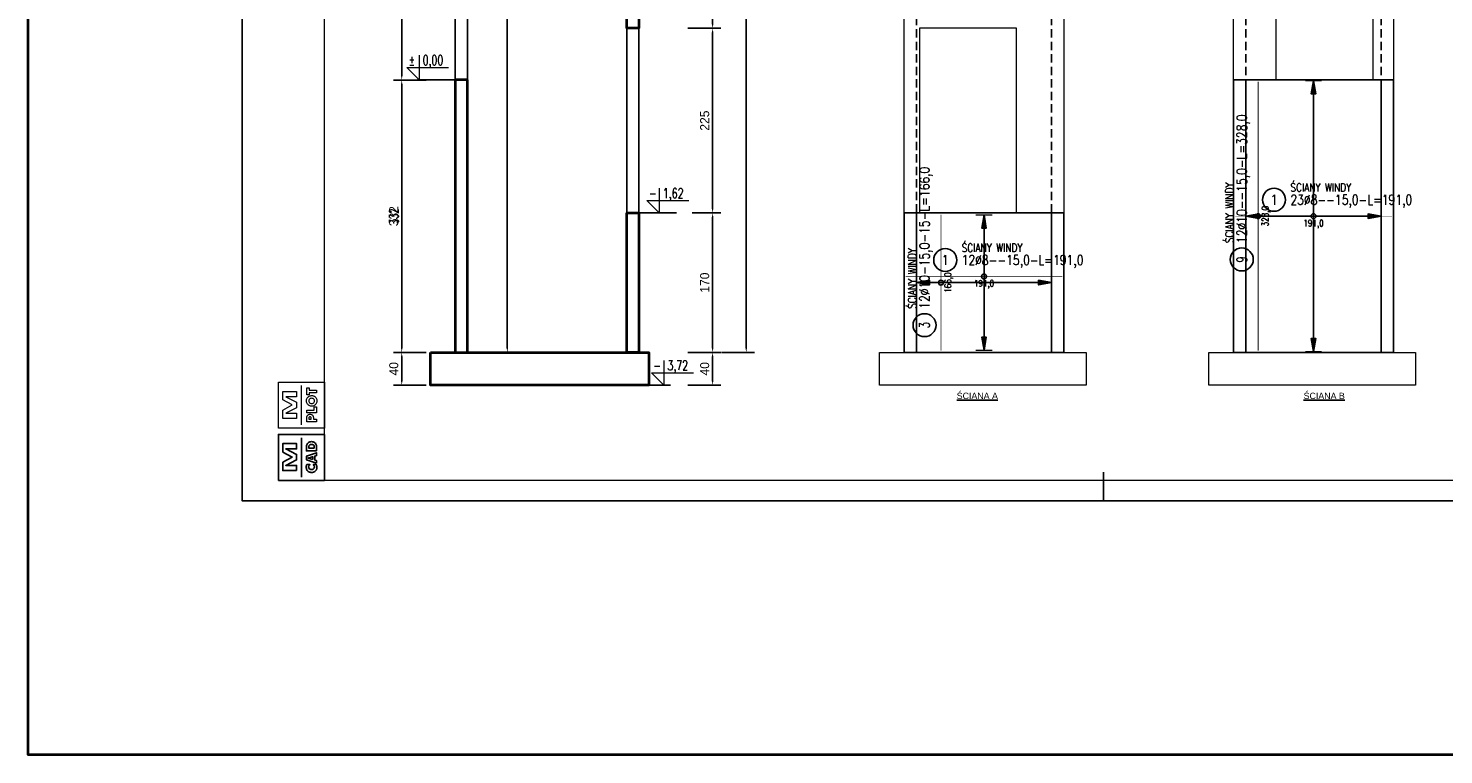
# Model space of a CAD drawing. Header units: millimetres. Extents: x 49320 to 60117, y -4209 to 20568.
# Tile 156 of 252: x 55169 to 56895, y -2087 to -1202. Entities that reach past the tile are written whole.
import ezdxf
from ezdxf.enums import TextEntityAlignment as Align

# ---------------------------------------------------------------- set-up
doc = ezdxf.new("R2010")
doc.units = ezdxf.units.MM
doc.linetypes.add('DASHED', pattern=[19.05, 12.7, -6.35])
for name, color, linetype in [('_mt_widok', 253, 'Continuous'), ('_mt_wymiary konstr', 3, 'Continuous'), ('e-cad_cienkie', 1, 'Continuous'), ('e-cad_opisy', 7, 'Continuous'), ('e-cad_prety_kodowane', 3, 'Continuous'), ('e-cad_prety_widok', 3, 'Continuous'), ('e-cad_wymiary', 1, 'Continuous'), ('M_Ramki markery', 1, 'Continuous'), ('M_Ramki znaczniki', 6, 'Continuous'), ('RAMKA', 3, 'Continuous')]:
    doc.layers.add(name, color=color, linetype=linetype)
for name, color, linetype, lineweight in [('_mt_ściana konstrukcyjna', 6, 'Continuous', 40), ('_mt_żelbet', 5, 'Continuous', 40), ('M_Ramki do druku', 7, 'Continuous', 25), ('M_Ramki rysunków', 2, 'Continuous', 25), ('UA-opisy', 7, 'Continuous', 9)]:
    doc.layers.add(name, color=color, linetype=linetype, lineweight=lineweight)
doc.layers.add('e-cad_rzutnie', color=61, linetype='Continuous', plot=False)
doc.styles.add('50', font='romans.shx', dxfattribs={"width": 0.65, "height": 11})
doc.styles.add('A-WY_KOTY', font='romans.shx', dxfattribs={"width": 0.8})
doc.styles.add('ARIAL_CE', font='txt', dxfattribs={"height": 12})
doc.styles.add('e-cad_1', font='simplex.shx', dxfattribs={"width": 0.8})
doc.styles.add('MCAD_TS', font='GENISO.SHX', dxfattribs={"width": 0.8})
doc.styles.add('RomanS', font='romans.shx')
doc.dimstyles.new('k 50', dxfattribs={"dimtxt": 11, "dimasz": 5, "dimexe": 10, "dimexo": 20, "dimgap": 4, "dimtad": 1, "dimdec": 1, "dimrnd": 0.5, "dimzin": 9, "dimdsep": 46, "dimtxsty": 'Standard', "dimcen": 12.534, "dimclrd": 256, "dimclre": 256, "dimclrt": 7, "dimadec": 0, "dimazin": 0, "dimtfac": 1, "dimtdec": 1, "dimtmove": 2, "dimatfit": 3, "dimfxl": 30, "dimfxlon": 1, "dimtolj": 1, "dimtzin": 0, "dimarcsym": 0})

# ---------------------------------------------------------------- blocks, each defined once
blk = doc.blocks.new('*D1384')
at = {"layer": '_mt_wymiary konstr', "lineweight": -2, "ltscale": 0.16}
for p, q in [((55973.2, -1596.7), (56013.2, -1596.7)), ((56003.2, -1631.7), (56003.2, -1601.7)), ((55973.2, -1636.7), (56013.2, -1636.7))]:
    blk.add_line(p, q, dxfattribs=at)
at = {"layer": '_mt_wymiary konstr'}
for points in [[(56004.1, -1601.7), (56002.4, -1601.7), (56003.2, -1596.7)], [(56002.4, -1631.7), (56004.1, -1631.7), (56003.2, -1636.7)]]:
    blk.add_solid(points, dxfattribs=at)
at = {"layer": 'Defpoints', "color": 0}
for p in [(55952.5, -1596.7), (56003.2, -1596.7), (55952.5, -1636.7)]:
    blk.add_point(p, dxfattribs=at)
at = {"layer": '_mt_wymiary konstr', "color": 7, "insert": (55993.6, -1616.7), "char_height": 11, "attachment_point": 5, "rotation": 90}
blk.add_mtext('\\A1;40', dxfattribs=at)
blk = doc.blocks.new('*D1385')
at = {"layer": '_mt_wymiary konstr', "lineweight": -2, "ltscale": 0.16}
for p, q in [((55978.1, -1426.7), (56013.2, -1426.7)), ((56003.2, -1591.7), (56003.2, -1431.7)), ((55973.2, -1596.7), (56013.2, -1596.7))]:
    blk.add_line(p, q, dxfattribs=at)
at = {"layer": '_mt_wymiary konstr'}
for points in [[(56004.1, -1431.7), (56002.4, -1431.7), (56003.2, -1426.7)], [(56002.4, -1591.7), (56004.1, -1591.7), (56003.2, -1596.7)]]:
    blk.add_solid(points, dxfattribs=at)
at = {"layer": 'Defpoints', "color": 0}
for p in [(55958.1, -1426.7), (56003.2, -1426.7), (55925.5, -1596.7)]:
    blk.add_point(p, dxfattribs=at)
at = {"layer": '_mt_wymiary konstr', "color": 7, "insert": (55993.6, -1511.7), "char_height": 11, "attachment_point": 5, "rotation": 90}
blk.add_mtext('\\A1;170', dxfattribs=at)
blk = doc.blocks.new('*D1386')
at = {"layer": '_mt_wymiary konstr', "lineweight": -2, "ltscale": 0.16}
for p, q in [((55654.1, -1596.7), (55614.1, -1596.7)), ((55624.1, -1631.7), (55624.1, -1601.7)), ((55654.1, -1636.7), (55614.1, -1636.7))]:
    blk.add_line(p, q, dxfattribs=at)
at = {"layer": '_mt_wymiary konstr'}
for points in [[(55625, -1601.7), (55623.3, -1601.7), (55624.1, -1596.7)], [(55623.3, -1631.7), (55625, -1631.7), (55624.1, -1636.7)]]:
    blk.add_solid(points, dxfattribs=at)
at = {"layer": 'Defpoints', "color": 0}
for p in [(55624.1, -1596.7), (55674.1, -1596.7), (55674.1, -1636.7)]:
    blk.add_point(p, dxfattribs=at)
at = {"layer": '_mt_wymiary konstr', "color": 7, "insert": (55614.5, -1616.7), "char_height": 11, "attachment_point": 5, "rotation": 90}
blk.add_mtext('\\A1;40', dxfattribs=at)
blk = doc.blocks.new('*D1389')
at = {"layer": '_mt_wymiary konstr', "lineweight": -2, "ltscale": 0.16}
for p, q in [((55750.4, -277.7), (55742.9, -277.7)), ((55752.9, -282.7), (55752.9, -1591.7)), ((55722.9, -1596.7), (55762.9, -1596.7))]:
    blk.add_line(p, q, dxfattribs=at)
at = {"layer": '_mt_wymiary konstr'}
for points in [[(55753.7, -282.7), (55752.1, -282.7), (55752.9, -277.7)], [(55752.1, -1591.7), (55753.7, -1591.7), (55752.9, -1596.7)]]:
    blk.add_solid(points, dxfattribs=at)
at = {"layer": 'Defpoints', "color": 0}
for p in [(55770.4, -277.7), (55667.6, -1596.7), (55752.9, -1596.7)]:
    blk.add_point(p, dxfattribs=at)
at = {"layer": '_mt_wymiary konstr', "color": 7, "insert": (55743.3, -937.2), "char_height": 11, "attachment_point": 5, "rotation": 90}
blk.add_mtext('\\A1;1319', dxfattribs=at)
blk = doc.blocks.new('mcadram')
at = {"color": 0, "linetype": 'ByBlock'}
for points in [[(-11.21, 0), (-11.21, 11.21), (0, 11.21), (0, 0)], [(-6.78, 2.37), (-10.13, 2.37), (-10.13, 4.43), (-7.84, 5.67), (-10.13, 6.89), (-10.13, 8.96), (-6.78, 8.96), (-6.78, 7.68), (-9.42, 7.68), (-6.78, 6.32), (-6.78, 5), (-9.42, 3.65), (-6.78, 3.65)], [(-1.88, 7.19), (-4.38, 7.19), (-4.38, 7.71), (-4.37, 8.06), (-4.35, 8.34), (-4.32, 8.53), (-4.28, 8.69), (-4.22, 8.83), (-4.14, 8.96), (-4.02, 9.1), (-3.88, 9.22), (-3.72, 9.32), (-3.54, 9.39), (-3.34, 9.43), (-3.13, 9.44), (-2.91, 9.43), (-2.72, 9.39), (-2.54, 9.32), (-2.38, 9.22), (-2.23, 9.1), (-2.11, 8.96), (-2.04, 8.83), (-1.98, 8.7), (-1.93, 8.55), (-1.9, 8.36), (-1.89, 8.12), (-1.88, 7.83), (-1.88, 7.71)], [(-2.44, 7.87), (-2.44, 7.98), (-2.46, 8.22), (-2.51, 8.42), (-2.6, 8.57), (-2.74, 8.67), (-2.91, 8.73), (-3.13, 8.75), (-3.34, 8.73), (-3.52, 8.67), (-3.65, 8.56), (-3.74, 8.42), (-3.8, 8.22), (-3.82, 7.98), (-3.82, 7.86)], [(-4.28, 3.85), (-3.53, 3.85), (-3.63, 3.75), (-3.7, 3.66), (-3.76, 3.57), (-3.8, 3.47), (-3.83, 3.37), (-3.83, 3.27), (-3.81, 3.09), (-3.75, 2.93), (-3.63, 2.8), (-3.49, 2.7), (-3.31, 2.64), (-3.11, 2.62), (-2.92, 2.64), (-2.76, 2.7), (-2.61, 2.8), (-2.5, 2.94), (-2.44, 3.09), (-2.42, 3.27), (-2.42, 3.38), (-2.45, 3.47), (-2.49, 3.57), (-2.55, 3.66), (-2.62, 3.76), (-2.72, 3.85), (-1.97, 3.85), (-1.92, 3.74), (-1.89, 3.63), (-1.85, 3.53), (-1.83, 3.42), (-1.82, 3.31), (-1.82, 3.2), (-1.82, 3.07), (-1.84, 2.94), (-1.86, 2.82), (-1.9, 2.71), (-1.95, 2.61), (-2.01, 2.51), (-2.15, 2.33), (-2.3, 2.19), (-2.48, 2.08), (-2.68, 2), (-2.89, 1.95), (-3.12, 1.93), (-3.31, 1.94), (-3.48, 1.97), (-3.65, 2.03), (-3.8, 2.1), (-3.94, 2.19), (-4.07, 2.31), (-4.18, 2.43), (-4.27, 2.56), (-4.34, 2.71), (-4.39, 2.86), (-4.42, 3.03), (-4.43, 3.2), (-4.43, 3.31), (-4.42, 3.42), (-4.4, 3.53), (-4.37, 3.63), (-4.33, 3.74)], [(-1.88, 4.16), (-4.38, 5.02), (-4.38, 5.87), (-1.88, 6.73), (-1.88, 6.06), (-2.33, 5.93), (-2.33, 4.96), (-1.88, 4.83)], [(-2.81, 5.11), (-2.81, 5.79), (-3.64, 5.53), (-3.67, 5.52), (-3.71, 5.51), (-3.76, 5.5), (-3.82, 5.49), (-3.89, 5.47), (-3.97, 5.45), (-3.91, 5.43), (-3.85, 5.42), (-3.8, 5.4), (-3.74, 5.39), (-3.69, 5.38), (-3.64, 5.36)]]:
    blk.add_lwpolyline(points, close=True, dxfattribs=at)
blk.add_lwpolyline([(-5.6, 0.82), (-5.6, 10.39)], dxfattribs=at)
blk = doc.blocks.new('mplotram')
at = {"color": 0, "linetype": 'ByBlock', "lineweight": -2}
for points in [[(-11.21, 0), (-11.21, 11.21), (0, 11.21), (0, 0)], [(-6.78, 2.37), (-10.13, 2.37), (-10.13, 4.43), (-7.84, 5.67), (-10.13, 6.89), (-10.13, 8.96), (-6.78, 8.96), (-6.78, 7.68), (-9.42, 7.68), (-6.78, 6.32), (-6.78, 5), (-9.42, 3.65), (-6.78, 3.65)], [(-3.08, 7.96), (-2.91, 7.95), (-2.75, 7.92), (-2.59, 7.87), (-2.45, 7.79), (-2.31, 7.7), (-2.19, 7.59), (-2.08, 7.46), (-1.99, 7.32), (-1.91, 7.17), (-1.86, 7.01), (-1.83, 6.84), (-1.82, 6.67), (-1.83, 6.5), (-1.86, 6.34), (-1.91, 6.18), (-1.99, 6.02), (-2.08, 5.89), (-2.19, 5.76), (-2.31, 5.65), (-2.45, 5.55), (-2.6, 5.48), (-2.75, 5.42), (-2.91, 5.39), (-3.08, 5.38), (-3.25, 5.39), (-3.41, 5.42), (-3.57, 5.48), (-3.72, 5.55), (-3.85, 5.65), (-3.98, 5.76), (-4.09, 5.89), (-4.18, 6.02), (-4.25, 6.18), (-4.31, 6.34), (-4.34, 6.5), (-4.35, 6.67), (-4.34, 6.84), (-4.31, 7.01), (-4.25, 7.17), (-4.18, 7.32), (-4.09, 7.46), (-3.98, 7.59), (-3.85, 7.7), (-3.72, 7.79), (-3.57, 7.87), (-3.41, 7.92), (-3.25, 7.95)], [(-1.88, 8.66), (-3.72, 8.66), (-3.72, 8.12), (-4.29, 8.12), (-4.29, 9.86), (-3.72, 9.86), (-3.72, 9.32), (-1.88, 9.32)], [(-2.37, 6.67), (-2.4, 6.84), (-2.46, 7), (-2.57, 7.12), (-2.72, 7.22), (-2.89, 7.28), (-3.08, 7.3), (-3.27, 7.28), (-3.44, 7.22), (-3.59, 7.12), (-3.7, 6.99), (-3.77, 6.84), (-3.79, 6.67), (-3.77, 6.5), (-3.7, 6.35), (-3.59, 6.22), (-3.44, 6.12), (-3.27, 6.06), (-3.08, 6.04), (-2.89, 6.06), (-2.72, 6.12), (-2.57, 6.22), (-2.46, 6.35), (-2.39, 6.5)], [(-1.88, 3.74), (-4.29, 3.74), (-4.29, 4.4), (-2.44, 4.4), (-2.44, 5.22), (-1.88, 5.22)], [(-1.88, 2.22), (-1.88, 1.6), (-4.29, 1.6), (-4.29, 2.29), (-4.29, 2.53), (-4.28, 2.72), (-4.26, 2.86), (-4.22, 2.96), (-4.18, 3.05), (-4.12, 3.14), (-4.04, 3.22), (-3.95, 3.29), (-3.84, 3.34), (-3.73, 3.38), (-3.61, 3.4), (-3.47, 3.41), (-3.34, 3.4), (-3.21, 3.38), (-3.09, 3.34), (-2.99, 3.29), (-2.9, 3.22), (-2.82, 3.14), (-2.78, 3.06), (-2.74, 2.98), (-2.71, 2.89), (-2.69, 2.78), (-2.68, 2.64), (-2.68, 2.45), (-2.68, 2.34), (-2.68, 2.22)], [(-3.21, 2.22), (-3.21, 2.34), (-3.21, 2.49), (-3.24, 2.6), (-3.27, 2.68), (-3.33, 2.73), (-3.4, 2.76), (-3.49, 2.77), (-3.59, 2.76), (-3.66, 2.73), (-3.71, 2.68), (-3.75, 2.6), (-3.77, 2.49), (-3.77, 2.35), (-3.77, 2.22)]]:
    blk.add_lwpolyline(points, close=True, dxfattribs=at)
blk.add_lwpolyline([(-5.6, 0.82), (-5.6, 10.39)], dxfattribs=at)
blk = doc.blocks.new('mcad_logo_ram')
at = {"layer": 'M_Ramki rysunków', "color": 0, "linetype": 'ByBlock', "lineweight": -2, "rotation": 270}
for name, p in [('mcadram', (0, 0)), ('mplotram', (12.71, 0))]:
    blk.add_blockref(name, p, dxfattribs=at)
blk = doc.blocks.new('Znacznik_narozny_v2')
at = {"layer": 'M_Ramki znaczniki'}
blk.add_lwpolyline([(0, -20), (0, 0), (20, 0)], dxfattribs=at)
blk = doc.blocks.new('*U331')
at = {"layer": 'M_Ramki do druku'}
blk.add_line((210, 5), (210, 0), dxfattribs=at)
at = {"layer": 'M_Ramki markery'}
blk.add_line((210, 7), (210, 5), dxfattribs=at)
at = {"layer": 'M_Ramki rysunków', "color": 0, "linetype": 'ByBlock', "lineweight": -2}
blk.add_lwpolyline([(20, 5), (20, 415), (589, 415), (589, 5)], close=True, dxfattribs=at)
at = {"layer": 'M_Ramki rysunków', "color": 0, "linetype": 'ByBlock', "lineweight": -2, "rotation": 90}
blk.add_blockref('mcad_logo_ram', (20, 5), dxfattribs=at)
at = {"layer": 'M_Ramki znaczniki', "xscale": -1, "rotation": 180}
blk.add_blockref('Znacznik_narozny_v2', (0, 0), dxfattribs=at)
at = {"layer": 'M_Ramki do druku', "style": 'MCAD_TS', "width": 0.8}
for tag, p in [('KOMENTARZ', (11.54, 30.57)), ('RYSUNEK', (15.28, 30.57)), ('DATA', (19.02, 30.57))]:
    blk.add_attdef(tag, p, '', height=2, rotation=90, dxfattribs=at)
blk = doc.blocks.new('*D1394')
at = {"layer": '_mt_wymiary konstr', "lineweight": -2, "ltscale": 0.16}
for p, q in [((55993.3, 62.3), (56013.2, 62.3)), ((56003.2, -1196.7), (56003.2, 57.3)), ((55973.2, -1201.7), (56013.2, -1201.7))]:
    blk.add_line(p, q, dxfattribs=at)
at = {"layer": '_mt_wymiary konstr'}
for points in [[(56004.1, 57.3), (56002.4, 57.3), (56003.2, 62.3)], [(56002.4, -1196.7), (56004.1, -1196.7), (56003.2, -1201.7)]]:
    blk.add_solid(points, dxfattribs=at)
at = {"layer": 'Defpoints', "color": 0}
for p in [(55973.3, 62.3), (56003.2, 62.3), (55921.9, -1201.7)]:
    blk.add_point(p, dxfattribs=at)
at = {"layer": '_mt_wymiary konstr', "color": 7, "insert": (55993.6, -569.7), "char_height": 11, "attachment_point": 5, "rotation": 90}
blk.add_mtext('\\A1;1264', dxfattribs=at)
blk = doc.blocks.new('*D1396')
at = {"layer": '_mt_wymiary konstr', "lineweight": -2, "ltscale": 0.16}
for p, q in [((55654.1, -1039.7), (55614.1, -1039.7)), ((55624.1, -1259.7), (55624.1, -1044.7)), ((55626.5, -1264.7), (55614.1, -1264.7))]:
    blk.add_line(p, q, dxfattribs=at)
at = {"layer": '_mt_wymiary konstr'}
for points in [[(55625, -1044.7), (55623.3, -1044.7), (55624.1, -1039.7)], [(55623.3, -1259.7), (55625, -1259.7), (55624.1, -1264.7)]]:
    blk.add_solid(points, dxfattribs=at)
at = {"layer": 'Defpoints', "color": 0}
for p in [(55624.1, -1039.7), (55696.9, -1039.7), (55646.5, -1264.7)]:
    blk.add_point(p, dxfattribs=at)
at = {"layer": '_mt_wymiary konstr', "color": 7, "insert": (55614.6, -1152.2), "char_height": 11, "attachment_point": 5, "rotation": 90, "style": '50'}
blk.add_mtext('\\A1;225', dxfattribs=at)
blk = doc.blocks.new('*D1398')
at = {"layer": '_mt_wymiary konstr', "lineweight": -2, "ltscale": 0.16}
for p, q in [((56044.2, 57.3), (56044.2, -1591.7)), ((56045.2, 62.3), (56054.2, 62.3)), ((56014.2, -1596.7), (56054.2, -1596.7))]:
    blk.add_line(p, q, dxfattribs=at)
at = {"layer": '_mt_wymiary konstr'}
for points in [[(56045.1, 57.3), (56043.4, 57.3), (56044.2, 62.3)], [(56043.4, -1591.7), (56045.1, -1591.7), (56044.2, -1596.7)]]:
    blk.add_solid(points, dxfattribs=at)
at = {"layer": 'Defpoints', "color": 0}
for p in [(56025.2, 62.3), (55936.4, -1596.7), (56044.2, -1596.7)]:
    blk.add_point(p, dxfattribs=at)
at = {"layer": '_mt_wymiary konstr', "color": 7, "insert": (56034.7, -767.2), "char_height": 11, "attachment_point": 5, "rotation": 90, "style": '50'}
blk.add_mtext('\\A1;1659', dxfattribs=at)
blk = doc.blocks.new('*D1399')
at = {"layer": '_mt_wymiary konstr', "lineweight": -2, "ltscale": 0.16}
for p, q in [((55654.1, -1264.7), (55614.1, -1264.7)), ((55624.1, -1269.7), (55624.1, -1591.7)), ((55634.1, -1596.7), (55614.1, -1596.7))]:
    blk.add_line(p, q, dxfattribs=at)
at = {"layer": '_mt_wymiary konstr'}
for points in [[(55625, -1269.7), (55623.3, -1269.7), (55624.1, -1264.7)], [(55623.3, -1591.7), (55625, -1591.7), (55624.1, -1596.7)]]:
    blk.add_solid(points, dxfattribs=at)
at = {"layer": 'Defpoints', "color": 0}
for p in [(55689.4, -1264.7), (55624.1, -1596.7), (55654.1, -1596.7)]:
    blk.add_point(p, dxfattribs=at)
at = {"layer": '_mt_wymiary konstr', "color": 7, "insert": (55614.6, -1430.7), "char_height": 11, "attachment_point": 5, "rotation": 90, "style": '50'}
blk.add_mtext('\\A1;332', dxfattribs=at)
blk = doc.blocks.new('KOTA-WYK')
blk.add_lwpolyline([(0, 0.5), (0, 0), (-0.25, 0.25), (0.6, 0.25)])
at = {"style": 'A-WY_KOTY', "width": 0.7}
for tag, p in [('%%P', (-0.212, 0.4)), ('0,00', (0.073, 0.4))]:
    blk.add_attdef(tag, text='', height=0.2, dxfattribs=at).set_placement(p, align=Align.MIDDLE_LEFT)
blk = doc.blocks.new('*D1405')
at = {"layer": '_mt_wymiary konstr', "lineweight": -2, "ltscale": 0.8}
for p, q in [((55973.2, -1201.7), (56013.2, -1201.7)), ((56003.2, -1421.7), (56003.2, -1206.7)), ((55978.1, -1426.7), (56013.2, -1426.7))]:
    blk.add_line(p, q, dxfattribs=at)
at = {"layer": '_mt_wymiary konstr'}
for points in [[(56004.1, -1206.7), (56002.4, -1206.7), (56003.2, -1201.7)], [(56002.4, -1421.7), (56004.1, -1421.7), (56003.2, -1426.7)]]:
    blk.add_solid(points, dxfattribs=at)
at = {"layer": 'Defpoints', "color": 0}
for p in [(55913.4, -1201.7), (56003.2, -1201.7), (55958.1, -1426.7)]:
    blk.add_point(p, dxfattribs=at)
at = {"layer": '_mt_wymiary konstr', "color": 7, "insert": (55993.6, -1314.2), "char_height": 11, "attachment_point": 5, "rotation": 90}
blk.add_mtext('\\A1;225', dxfattribs=at)
blk = doc.blocks.new('*D1406')
at = {"layer": '_mt_wymiary konstr', "lineweight": -2, "ltscale": 0.8}
for p, q in [((55654.1, -1264.7), (55614.1, -1264.7)), ((55624.1, -1269.7), (55624.1, -1591.7)), ((55654.1, -1596.7), (55614.1, -1596.7))]:
    blk.add_line(p, q, dxfattribs=at)
at = {"layer": '_mt_wymiary konstr'}
for points in [[(55625, -1269.7), (55623.3, -1269.7), (55624.1, -1264.7)], [(55623.3, -1591.7), (55625, -1591.7), (55624.1, -1596.7)]]:
    blk.add_solid(points, dxfattribs=at)
at = {"layer": 'Defpoints', "color": 0}
for p in [(55689.4, -1264.7), (55624.1, -1596.7), (55704.4, -1596.7)]:
    blk.add_point(p, dxfattribs=at)
at = {"layer": '_mt_wymiary konstr', "color": 7, "insert": (55614.5, -1430.7), "char_height": 11, "attachment_point": 5, "rotation": 90}
blk.add_mtext('\\A1;332', dxfattribs=at)
blk = doc.blocks.new('e-cad_ZelbetOpis_7')
blk.add_circle((5, 5), 3.5)
at = {"layer": 'e-cad_opisy', "style": 'e-cad_1', "width": 0.8}
blk.add_attdef('NR', text='', height=3, dxfattribs=at).set_placement((5, 3.5), align=Align.CENTER)
for tag, p in [('OPIS_1', (10, 3.5)), ('UWAGI', (10, -6))]:
    blk.add_attdef(tag, p, '', height=3, dxfattribs=at)
at = {"layer": 'e-cad_opisy', "style": 'e-cad_1', "width": 0.8, "flags": 1}
for tag, p in [('SREDNICA', (25, 8)), ('SZT', (25, 7)), ('GATUNEK_STALI', (25, 6.5)), ('OPIS_2', (25, 5.5)), ('DLUGOSC', (25, 7.5)), ('KLASA_STALI', (25, 6)), ('A', (30, 6.5)), ('C', (30, 5.5)), ('KOD', (30, 8)), ('HAK_1', (30, 7.5)), ('HAK_2', (30, 7)), ('B', (30, 6)), ('D', (30, 5)), ('E', (30, 4.5)), ('F', (30, 4)), ('R', (30, 3.5)), ('HAK_1_DLUGOSC', (30, 3)), ('HAK_2_DLUGOSC', (30, 2.5)), ('KIERUNEK', (30, 2))]:
    blk.add_attdef(tag, p, '', height=0.3, dxfattribs=at)
at = {"layer": 'e-cad_rzutnie', "style": 'e-cad_1', "width": 0.8}
blk.add_attdef('POZYCJA', (10, 7.5), '', height=2.5, dxfattribs=at)

msp = doc.modelspace()

# ---------------------------------------------------------------- hatches: boundary and pattern name
at = {"layer": 'e-cad_cienkie', "ltscale": 1.6}
for points in [[(56735.94, -1265.67), (56733.14, -1281.67), (56738.74, -1281.67)], [(56334.13, -1429.17), (56331.33, -1445.17), (56336.93, -1445.17)], [(56653.44, -1430.67), (56669.44, -1433.47), (56669.44, -1427.87)], [(56818.44, -1430.67), (56802.44, -1427.87), (56802.44, -1433.47)], [(56251.63, -1511.67), (56267.63, -1514.47), (56267.63, -1508.87)], [(56416.63, -1511.67), (56400.63, -1508.87), (56400.63, -1514.47)], [(56334.13, -1594.17), (56336.93, -1578.17), (56331.33, -1578.17)], [(56735.94, -1595.67), (56738.74, -1579.67), (56733.14, -1579.67)]]:
    msp.add_hatch(color=256, dxfattribs=at).paths.add_polyline_path(points)

# ---------------------------------------------------------------- linework, layer by layer
at = {"linetype": 'DASHED', "ltscale": 0.8}
for points in [[(56251.63, 77.34), (56251.63, -1596.67)], [(56416.63, 77.34), (56416.63, -1596.67)], [(56653.44, 77.34), (56653.44, -1596.67)], [(56818.44, 77.34), (56818.44, -1596.67)]]:
    msp.add_lwpolyline(points, dxfattribs=at)
at = {"layer": '_mt_widok', "ltscale": 0.08}
for p, q in [((55643.42, -1264.68), (55689.39, -1264.68)), ((55691.39, -1264.68), (55645.42, -1264.68)), ((55898.48, -1426.67), (55958.08, -1426.67)), ((55913.39, -1426.67), (55959.36, -1426.67)), ((55906.04, -1636.67), (55952.01, -1636.67))]:
    msp.add_line(p, q, dxfattribs=at)
for points in [[(55704.39, -1039.7), (55689.39, -1039.7), (55689.39, -1264.68), (55704.39, -1264.68)], [(55898.48, -1201.69), (55913.39, -1201.69), (55913.39, -1426.67), (55898.48, -1426.67)]]:
    msp.add_lwpolyline(points, close=True, dxfattribs=at)
at = {"layer": '_mt_ściana konstrukcyjna', "ltscale": 0.8}
msp.add_lwpolyline([(55168.82, 1913.9), (58589.6, 1913.9), (58589.6, -2087.08), (55168.82, -2087.08)], close=True, dxfattribs=at)
at = {"layer": '_mt_żelbet', "color": 1, "lineweight": 18, "ltscale": 0.08}
for points in [[(56236.63, 77.34), (56431.63, 77.34), (56431.63, -1596.67), (56236.63, -1596.67)], [(56638.44, 77.34), (56833.44, 77.34), (56833.44, -1596.67), (56638.44, -1596.67)], [(56690.44, -1039.7), (56808.44, -1039.7), (56808.44, -1264.68), (56690.44, -1264.68)], [(56373.63, -1201.69), (56255.63, -1201.69), (56255.63, -1426.67), (56373.63, -1426.67)], [(56206.63, -1596.67), (56458.63, -1596.67), (56458.63, -1636.67), (56206.63, -1636.67)], [(56608.44, -1596.67), (56860.44, -1596.67), (56860.44, -1636.67), (56608.44, -1636.67)]]:
    msp.add_lwpolyline(points, close=True, dxfattribs=at)
at = {"layer": '_mt_żelbet', "ltscale": 0.08}
for points in [[(55898.48, 62.34), (55913.39, 62.34), (55913.39, -1201.69), (55898.48, -1201.69)], [(55704.39, -1264.68), (55689.39, -1264.68), (55689.39, -1596.67), (55704.39, -1596.67)], [(55898.48, -1426.67), (55913.39, -1426.67), (55913.39, -1596.67), (55898.48, -1596.67)], [(55659.39, -1596.67), (55925.48, -1596.67), (55925.48, -1636.67), (55659.39, -1636.67)]]:
    msp.add_lwpolyline(points, close=True, dxfattribs=at)
at = {"layer": 'e-cad_cienkie', "ltscale": 1.6}
for points in [[(56735.94, -1265.67), (56733.14, -1281.67), (56738.74, -1281.67), (56735.94, -1265.67)], [(56735.94, -1595.67), (56735.94, -1265.67)], [(56334.13, -1429.17), (56331.33, -1445.17), (56336.93, -1445.17), (56334.13, -1429.17)], [(56334.13, -1594.17), (56334.13, -1429.17)], [(56653.44, -1430.67), (56669.44, -1433.47), (56669.44, -1427.87), (56653.44, -1430.67)], [(56653.44, -1430.67), (56818.44, -1430.67)], [(56818.44, -1430.67), (56802.44, -1427.87), (56802.44, -1433.47), (56818.44, -1430.67)], [(56251.63, -1511.67), (56267.63, -1514.47), (56267.63, -1508.87), (56251.63, -1511.67)], [(56251.63, -1511.67), (56416.63, -1511.67)], [(56416.63, -1511.67), (56400.63, -1508.87), (56400.63, -1514.47), (56416.63, -1511.67)], [(56334.13, -1594.17), (56336.93, -1578.17), (56331.33, -1578.17), (56334.13, -1594.17)], [(56735.94, -1595.67), (56738.74, -1579.67), (56733.14, -1579.67), (56735.94, -1595.67)]]:
    msp.add_lwpolyline(points, dxfattribs=at)
for centre in [(56668.44, -1430.67), (56735.94, -1430.67), (56334.13, -1504.17), (56281.63, -1511.67)]:
    msp.add_circle(centre, 3, dxfattribs=at)
at = {"layer": 'e-cad_prety_kodowane', "ltscale": 1.6}
for points in [[(56668.44, -1266.68, 1, 1, 0), (56668.44, -1594.68, 0, 0, 0)], [(56281.63, -1428.67, 1, 1, 0), (56281.63, -1594.67, 0, 0, 0)], [(56640.44, -1430.67, 0.8, 0.8, 0), (56831.44, -1430.67, 0, 0, 0)], [(56238.63, -1504.17, 0.8, 0.8, 0), (56429.63, -1504.17, 0, 0, 0)]]:
    msp.add_lwpolyline(points, format="xyseb", dxfattribs=at)
at = {"layer": 'e-cad_prety_widok', "ltscale": 1.6}
for points in [[(56745.94, -1265.67, 1.6, 1.6, 0), (56725.94, -1265.67, 0, 0, 0)], [(56344.13, -1429.17, 1.6, 1.6, 0), (56324.13, -1429.17, 0, 0, 0)], [(56653.44, -1420.67, 1.6, 1.6, 0), (56653.44, -1440.67, 0, 0, 0)], [(56818.44, -1440.67, 1.6, 1.6, 0), (56818.44, -1420.67, 0, 0, 0)], [(56251.63, -1501.67, 1.6, 1.6, 0), (56251.63, -1521.67, 0, 0, 0)], [(56416.63, -1521.67, 1.6, 1.6, 0), (56416.63, -1501.67, 0, 0, 0)], [(56324.13, -1594.17, 1.6, 1.6, 0), (56344.13, -1594.17, 0, 0, 0)], [(56725.94, -1595.67, 1.6, 1.6, 0), (56745.94, -1595.67, 0, 0, 0)]]:
    msp.add_lwpolyline(points, format="xyseb", dxfattribs=at)
at = {"layer": 'e-cad_rzutnie', "ltscale": 1.6}
for points in [[(56638.44, -1264.68), (56833.44, -1264.68), (56833.44, -1596.67), (56638.44, -1596.67), (56638.44, -1264.68)], [(56818.44, -1264.68), (56818.44, -1596.67), (56653.44, -1596.67), (56653.44, -1264.68), (56818.44, -1264.68)], [(56236.63, -1426.67), (56431.63, -1426.67), (56431.63, -1596.67), (56236.63, -1596.67), (56236.63, -1426.67)], [(56416.63, -1426.67), (56416.63, -1596.67), (56251.63, -1596.67), (56251.63, -1426.67), (56416.63, -1426.67)]]:
    msp.add_lwpolyline(points, dxfattribs=at)
at = {"layer": 'RAMKA', "linetype": 'Continuous'}
msp.add_lwpolyline([(55429.78, -1777.73), (58399.78, -1777.73), (58399.78, 322.27), (55429.78, 322.27)], close=True, dxfattribs=at)

# ---------------------------------------------------------------- block references
at = {"layer": 'e-cad_opisy', "ltscale": 1.6, "xscale": 4, "yscale": 4, "zscale": 4, "rotation": 89.99999999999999}
for p, values in [((56668.44, -1503.45), {'OPIS_1': '12%%c10--15,0-L=328,0', 'NR': '9', 'POZYCJA': 'ŚCIANY WINDY'}), ((56281.63, -1583.53), {'OPIS_1': '12%%c10-15,0-15-L=166,0', 'NR': '3', 'POZYCJA': 'ŚCIANY WINDY'})]:
    msp.add_blockref('e-cad_ZelbetOpis_7', p, dxfattribs=at).add_auto_attribs(values)
at = {"layer": 'e-cad_opisy', "ltscale": 1.6, "xscale": 4, "yscale": 4, "zscale": 4}
for p, values in [((56667.74, -1430.67), {'OPIS_1': '23%%c8--15,0-L=191,0', 'NR': '1', 'POZYCJA': 'ŚCIANY WINDY'}), ((56266.85, -1504.17), {'OPIS_1': '12%%c8--15,0-L=191,0', 'NR': '1', 'POZYCJA': 'ŚCIANY WINDY'})]:
    msp.add_blockref('e-cad_ZelbetOpis_7', p, dxfattribs=at).add_auto_attribs(values)
at = {"layer": 'e-cad_wymiary', "color": 0, "lineweight": 0, "ltscale": 2.844444, "xscale": 5, "yscale": 5, "zscale": 5}
msp.add_blockref('*U331', (55429.78, -1777.73), dxfattribs=at)
at = {"layer": 'UA-opisy'}
ref = msp.add_blockref('KOTA-WYK', (55645.27, -1264.56), dxfattribs=dict(at, xscale=60, yscale=60, zscale=60))
ref.add_attrib('%%P', '%%p', dxfattribs={"layer": '0', "height": 12, "style": 'RomanS', "width": 0.7}).set_placement((55632.57, -1240.56), align=Align.MIDDLE_LEFT)
ref.add_attrib('0,00', '0,00', dxfattribs={"layer": '0', "height": 12, "style": 'RomanS', "width": 0.7}).set_placement((55649.62, -1240.56), align=Align.MIDDLE_LEFT)
ref = msp.add_blockref('KOTA-WYK', (55938.21, -1426.67), dxfattribs=dict(at, xscale=60, yscale=60, zscale=60))
ref.add_attrib('%%P', '-', dxfattribs={"layer": '0', "height": 12, "style": 'RomanS', "width": 0.7}).set_placement((55925.51, -1402.67), align=Align.MIDDLE_LEFT)
ref.add_attrib('0,00', '1,62', dxfattribs={"layer": '0', "height": 12, "style": 'RomanS', "width": 0.7}).set_placement((55942.57, -1402.67), align=Align.MIDDLE_LEFT)
ref = msp.add_blockref('KOTA-WYK', (55943.76, -1636.55), dxfattribs=dict(at, xscale=60, yscale=60, zscale=60))
ref.add_attrib('%%P', '-', dxfattribs={"layer": '0', "height": 12, "style": 'RomanS', "width": 0.7}).set_placement((55931.06, -1612.55), align=Align.MIDDLE_LEFT)
ref.add_attrib('0,00', '3,72', dxfattribs={"layer": '0', "height": 12, "style": 'RomanS', "width": 0.7}).set_placement((55948.12, -1612.55), align=Align.MIDDLE_LEFT)

# ---------------------------------------------------------------- texts
at = {"style": 'ARIAL_CE'}
for s, p in [('%%UŚCIANA A', (56300.86, -1653.56)), ('%%UŚCIANA B', (56723.88, -1653.56))]:
    msp.add_text(s, height=7.7, dxfattribs=at).set_placement(p)
at = {"layer": 'e-cad_opisy', "ltscale": 1.6, "style": 'e-cad_1', "width": 0.8}
for s, rotation, p in [('328,0', 90, (56676.94, -1430.68)), ('191,0', 360, (56735.94, -1439.07)), ('166,0', 90, (56290.13, -1511.67)), ('191,0', 360, (56334.13, -1512.57))]:
    msp.add_text(s, height=8, rotation=rotation, dxfattribs=at).set_placement(p, align=Align.MIDDLE_CENTER)

# ---------------------------------------------------------------- dimensions: what is measured, and where the dimension line sits
at = {"layer": '_mt_wymiary konstr', "ltscale": 0.16}
for base, p1, p2, picture, middle in [((56003.23, 62.34), (55921.9, -1201.69), (55973.33, 62.34), '*D1394', (55993.61, -569.68)), ((55752.9, -1596.67), (55770.4, -277.67), (55667.65, -1596.67), '*D1389', (55743.28, -937.17)), ((56003.23, -1426.67), (55925.48, -1596.67), (55958.08, -1426.67), '*D1385', (55993.61, -1511.67)), ((55624.14, -1596.67), (55674.14, -1636.67), (55674.14, -1596.67), '*D1386', (55614.52, -1616.67)), ((56003.23, -1596.67), (55952.48, -1636.67), (55952.48, -1596.67), '*D1384', (55993.61, -1616.67))]:
    dim = msp.add_linear_dim(base=base, p1=p1, p2=p2, angle=90, dimstyle='k 50', dxfattribs=at)
    dim.commit()
    dim.dimension.update_dxf_attribs({"geometry": picture, "text_midpoint": middle})
for base, p1, p2, picture, middle in [((56044.23, -1596.67), (56025.23, 62.34, 0), (55936.45, -1596.67), '*D1398', (56034.73, -767.17)), ((55624.14, -1039.7), (55646.54, -1264.68), (55696.89, -1039.7), '*D1396', (55614.64, -1152.19)), ((55624.14, -1596.67), (55689.39, -1264.68), (55654.14, -1596.67), '*D1399', (55614.64, -1430.67))]:
    dim = msp.add_linear_dim(base=base, p1=p1, p2=p2, angle=90, dimstyle='k 50', override={"dimtxsty": '50'}, dxfattribs=at)
    dim.commit()
    dim.dimension.update_dxf_attribs({"geometry": picture, "text_midpoint": middle})
at = {"layer": '_mt_wymiary konstr', "color": 1, "ltscale": 0.8}
for base, p1, p2, picture, middle in [((56003.23, -1201.69), (55958.08, -1426.67), (55913.39, -1201.69), '*D1405', (55993.61, -1314.18)), ((55624.14, -1596.67), (55689.39, -1264.68), (55704.39, -1596.67), '*D1406', (55614.52, -1430.67))]:
    dim = msp.add_linear_dim(base=base, p1=p1, p2=p2, angle=90, dimstyle='k 50', dxfattribs=at)
    dim.commit()
    dim.dimension.update_dxf_attribs({"geometry": picture, "text_midpoint": middle})

doc.saveas('drawing.dxf')
